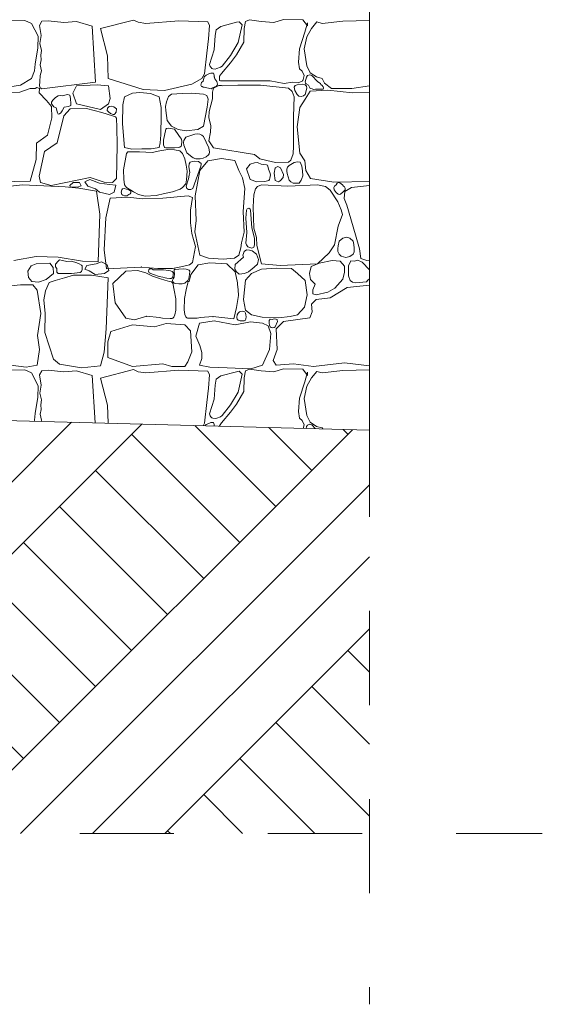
# Model space of a CAD drawing. Header units: millimetres. Extents: x 16408 to 141596, y -21057 to 26364.
# Tile 107 of 115: x 63694 to 65026, y -6969 to -4457. Entities that reach past the tile are written whole.
import ezdxf

# ---------------------------------------------------------------- set-up
doc = ezdxf.new("R2010")
doc.units = ezdxf.units.MM
doc.header["$MEASUREMENT"] = 0
doc.linetypes.add('Przerywana', pattern=[480, 240, -240])
doc.linetypes.add('Wipeout_Contour', pattern=[1000, 0, -1000])
doc.layers.add('0_Nr_pióra__1', color=7, linetype='Continuous', lineweight=13)
doc.layers.add('0_Nr_pióra__103', color=7, linetype='Continuous', lineweight=5)
doc.layers.add('0_Nr_pióra__101', color=7, linetype='Continuous', lineweight=5, true_color=0xb2b2b2)
doc.layers.add('_elementy3d_Nr_pióra__101', color=7, linetype='Continuous', lineweight=5, true_color=0xb2b2b2)
doc.layers.add('_elementy3d', color=7, linetype='Continuous')

# ---------------------------------------------------------------- blocks, each defined once
blk = doc.blocks.new('*X6')
at = {"layer": '_elementy3d_Nr_pióra__101', "color": 253, "linetype": 'Continuous', "lineweight": 5, "true_color": 0xb2b2b2}
for p, q in [((63707.3, -4459), (63617.7, -4461.2)), ((63723.9, -4466.9), (63707.3, -4459)), ((63741, -4499.6), (63723.9, -4466.9)), ((63750.9, -4461.4), (63744.9, -4471.9)), ((63766.5, -4459.9), (63750.9, -4461.4)), ((63806.9, -4464.2), (63766.5, -4459.9)), ((63838.6, -4461.7), (63806.9, -4464.2)), ((63879.1, -4473.8), (63838.6, -4461.7)), ((63900, -4480.1), (63983.9, -4458.2)), ((63983.9, -4458.2), (63996.1, -4463.9)), ((63996.1, -4463.9), (64016.1, -4466.9)), ((64016.1, -4466.9), (64100, -4460.2)), ((64100, -4460.2), (64174.1, -4462.4)), ((64174.1, -4462.4), (64178, -4472.3)), ((64246.7, -4463.9), (64207, -4474.6)), ((64254.1, -4462.9), (64246.7, -4463.9)), ((64251.4, -4515.9), (64261.2, -4470.3)), ((64261.2, -4470.3), (64254.1, -4462.9)), ((64269.5, -4461.7), (64266.8, -4479.8)), ((64279.9, -4457.7), (64269.5, -4461.7)), ((64310.1, -4461.7), (64279.9, -4457.7)), ((64341.8, -4464.7), (64310.1, -4461.7)), ((64366.6, -4457), (64341.8, -4464.7)), ((64415.6, -4457.7), (64366.6, -4457)), ((64427.8, -4473.3), (64415.6, -4457.7)), ((64421.3, -4489.4), (64428, -4465.4)), ((64428, -4465.4), (64427.8, -4473.3)), ((64452, -4463.2), (64437.7, -4479.5)), ((64465.4, -4466.9), (64452, -4463.2)), ((64517.7, -4461.2), (64465.4, -4466.9)), ((64586.2, -4459.5), (64517.7, -4461.2)), ((63744.9, -4471.9), (63748.9, -4498)), ((63887.8, -4616.5), (63879.1, -4473.8)), ((63917.7, -4549.5), (63900, -4480.1)), ((64178, -4472.3), (64175.8, -4505.8)), ((64194.7, -4483), (64192.2, -4498.1)), ((64207, -4474.6), (64194.7, -4483)), ((64266.8, -4479.8), (64265.3, -4514.9)), ((64407.7, -4531.5), (64421.3, -4489.4)), ((64437.7, -4479.5), (64425.8, -4501.1)), ((63740.3, -4529.3), (63741, -4499.6)), ((63748.9, -4498), (63745.6, -4518.5)), ((63745.6, -4518.5), (63749.6, -4536)), ((64175.8, -4505.8), (64170.9, -4542.4)), ((64192.2, -4498.1), (64190.2, -4534)), ((64231.3, -4548.9), (64251.4, -4515.9)), ((64265.3, -4514.9), (64247.2, -4546.6)), ((64425.8, -4501.1), (64419.1, -4532)), ((63733.8, -4570.7), (63740.3, -4529.3)), ((63749.6, -4536), (63747.7, -4548.1)), ((64170.9, -4542.4), (64165.2, -4595.4)), ((64190.2, -4534), (64178.2, -4571.4)), ((64404.7, -4565.5), (64407.7, -4531.5)), ((64419.1, -4532), (64426, -4575.4)), ((63731.8, -4588), (63733.8, -4570.7)), ((63748.8, -4560), (63746.6, -4572.5)), ((63747.7, -4548.1), (63748.8, -4560)), ((63920, -4607.6), (63917.7, -4549.5)), ((64178.2, -4571.4), (64179.5, -4576.7)), ((64231.3, -4567.4), (64208.3, -4594.2)), ((64210.3, -4575.9), (64231.3, -4548.9)), ((64247.2, -4546.6), (64231.3, -4567.4)), ((64407.4, -4582.8), (64404.7, -4565.5)), ((63723.9, -4607.3), (63731.8, -4588)), ((63750, -4587.7), (63746.5, -4600.1)), ((63746.6, -4572.5), (63750, -4587.7)), ((64165.2, -4595.4), (64158.5, -4607.8)), ((64176.4, -4595.8), (64169.3, -4599)), ((64181.7, -4593.6), (64176.4, -4595.8)), ((64179.5, -4576.7), (64181.6, -4578.8)), ((64181.6, -4578.8), (64183.8, -4581.8)), ((64188.2, -4593.7), (64181.7, -4593.6)), ((64183.8, -4581.8), (64186.6, -4582.4)), ((64186.6, -4582.4), (64192.2, -4583.4)), ((64190.3, -4598.6), (64188.2, -4593.7)), ((64192.2, -4583.4), (64196.7, -4582.1)), ((64196.7, -4582.1), (64206.4, -4578.7)), ((64208.3, -4594.2), (64203.9, -4601.7)), ((64206.4, -4578.7), (64210.3, -4575.9)), ((64414.4, -4588.3), (64407.4, -4582.8)), ((64419.6, -4599.6), (64414.4, -4588.3)), ((64426, -4575.4), (64434.4, -4592.7)), ((64434.4, -4592.7), (64450.5, -4603.4)), ((63696.2, -4624.4), (63723.9, -4607.3)), ((63745.5, -4615.2), (63744.9, -4625.8)), ((63746.5, -4600.1), (63745.5, -4615.2)), ((63750.9, -4633.6), (63887.8, -4616.5)), ((64008.9, -4635.5), (63920, -4607.6)), ((64158.5, -4607.8), (64133, -4621.9)), ((64157.5, -4618), (64156.1, -4624.7)), ((64162.2, -4614.2), (64157.5, -4618)), ((64164.7, -4603.4), (64162.2, -4614.2)), ((64169.3, -4599), (64164.7, -4603.4)), ((64190, -4603.4), (64190.3, -4598.6)), ((64191.7, -4608.3), (64190, -4603.4)), ((64196.9, -4615.2), (64191.7, -4608.3)), ((64198.4, -4621.5), (64196.9, -4615.2)), ((64197.3, -4624.3), (64198.4, -4621.5)), ((64203.3, -4608), (64203.2, -4612.9)), ((64203.2, -4612.9), (64205.8, -4613.3)), ((64203.9, -4601.7), (64203.3, -4608)), ((64205.8, -4613.3), (64332.6, -4613)), ((64332.6, -4613), (64368.6, -4620)), ((64368.6, -4620), (64389.9, -4617)), ((64389.9, -4617), (64404, -4618.5)), ((64404, -4618.5), (64415.6, -4613.3)), ((64415.6, -4613.3), (64419.6, -4599.6)), ((64425.4, -4603.9), (64422.2, -4616.2)), ((64422.2, -4616.2), (64422.4, -4619.3)), ((64422.4, -4619.3), (64424.3, -4621)), ((64424.3, -4621), (64430.4, -4624.7)), ((64427.6, -4600.1), (64425.4, -4603.9)), ((64433.6, -4598), (64427.6, -4600.1)), ((64438.9, -4599.6), (64433.6, -4598)), ((64453.4, -4614.9), (64438.9, -4599.6)), ((64450.5, -4603.4), (64465.4, -4607.3)), ((64456.5, -4617.2), (64453.4, -4614.9)), ((64460.8, -4620), (64456.5, -4617.2)), ((64462.3, -4622.7), (64460.8, -4620)), ((64465.4, -4607.3), (64471.1, -4619)), ((64471.1, -4619), (64488.7, -4632.6)), ((63640.7, -4633.1), (63696.2, -4624.4)), ((63694.7, -4642.2), (63642.4, -4644)), ((63720.7, -4633.3), (63694.7, -4642.2)), ((63733.8, -4632.5), (63720.7, -4633.3)), ((63738.2, -4630.2), (63733.8, -4632.5)), ((63744.6, -4632.9), (63738.2, -4630.2)), ((63744.2, -4644), (63744.6, -4632.9)), ((63762.6, -4663.5), (63744.2, -4644)), ((63744.9, -4625.8), (63746.6, -4631.4)), ((63746.6, -4631.4), (63750.9, -4633.6)), ((63838.6, -4625.8), (63830, -4644.8)), ((63830, -4644.8), (63838.6, -4671.9)), ((63892, -4623.8), (63838.6, -4625.8)), ((63920.3, -4625.8), (63892, -4623.8)), ((63924.4, -4658), (63920.3, -4625.8)), ((63982, -4644.8), (63961.7, -4654.4)), ((64000.2, -4642.7), (63982, -4644.8)), ((64028, -4645.5), (64000.2, -4642.7)), ((64063.2, -4638.2), (64008.9, -4635.5)), ((64049.4, -4654.4), (64028, -4645.5)), ((64133, -4621.9), (64063.2, -4638.2)), ((64108.1, -4645.5), (64081.2, -4647.2)), ((64133.4, -4644.6), (64108.1, -4645.5)), ((64162.6, -4647.2), (64133.4, -4644.6)), ((64156.1, -4624.7), (64158, -4627.8)), ((64158, -4627.8), (64159.3, -4628.2)), ((64159.3, -4628.2), (64162, -4629.6)), ((64162, -4629.6), (64164.7, -4629.9)), ((64164.7, -4629.9), (64182.5, -4633.8)), ((64182.5, -4633.8), (64186.4, -4630.9)), ((64185.6, -4642.3), (64185.3, -4659.4)), ((64188.5, -4632.3), (64185.6, -4642.3)), ((64186.4, -4630.9), (64190, -4629.9)), ((64202.1, -4625.5), (64188.5, -4632.3)), ((64190, -4629.9), (64195.5, -4626.9)), ((64195.5, -4626.9), (64197.3, -4624.3)), ((64209, -4625.1), (64202.1, -4625.5)), ((64212.3, -4625.7), (64209, -4625.1)), ((64250.7, -4624.7), (64212.3, -4625.7)), ((64307.9, -4624.4), (64250.7, -4624.7)), ((64379.2, -4632.3), (64307.9, -4624.4)), ((64388.8, -4640.8), (64379.2, -4632.3)), ((64393.8, -4653.8), (64388.8, -4640.8)), ((64396.4, -4625.5), (64393.6, -4629.4)), ((64393.6, -4629.4), (64395.4, -4637.9)), ((64395.4, -4637.9), (64401.5, -4648.2)), ((64401.5, -4623.4), (64396.4, -4625.5)), ((64414.1, -4622.1), (64401.5, -4623.4)), ((64421.6, -4623.4), (64414.1, -4622.1)), ((64425.2, -4626.8), (64421.6, -4623.4)), ((64421.6, -4648.2), (64426.1, -4632.2)), ((64434.4, -4639.3), (64421.6, -4659.8)), ((64426.1, -4632.2), (64425.2, -4626.8)), ((64430.4, -4624.7), (64434.3, -4632.7)), ((64434.3, -4632.7), (64439.9, -4633.8)), ((64479.5, -4636.8), (64434.4, -4639.3)), ((64439.9, -4633.8), (64443.2, -4635.2)), ((64443.2, -4635.2), (64448.1, -4634.9)), ((64448.1, -4634.9), (64467.5, -4634.3)), ((64465.4, -4625.4), (64462.3, -4622.7)), ((64467.7, -4628.6), (64465.4, -4625.4)), ((64467.5, -4634.3), (64469, -4633.2)), ((64468.9, -4631.2), (64467.7, -4628.6)), ((64469, -4633.2), (64468.9, -4631.2)), ((64542.4, -4644), (64479.5, -4636.8)), ((64488.7, -4632.6), (64540.7, -4633.1)), ((64540.7, -4633.1), (64586.2, -4626)), ((64586.2, -4642.5), (64542.4, -4644)), ((63774.9, -4678.7), (63762.6, -4663.5)), ((63778.4, -4662.5), (63774.9, -4667.7)), ((63774.9, -4667.7), (63774.9, -4671.9)), ((63774.9, -4671.9), (63780.8, -4679.5)), ((63785.1, -4655.8), (63778.4, -4662.5)), ((63792.4, -4651.2), (63785.1, -4655.8)), ((63797, -4651.1), (63792.4, -4651.2)), ((63802.7, -4651.7), (63797, -4651.1)), ((63816.1, -4648.2), (63802.7, -4651.7)), ((63821.7, -4650.1), (63816.1, -4648.2)), ((63823.9, -4658.4), (63821.7, -4650.1)), ((63824.8, -4672), (63823.9, -4658.4)), ((63824.6, -4676.1), (63824.8, -4672)), ((63838.6, -4671.9), (63900.5, -4686.5)), ((63900.5, -4686.5), (63920.3, -4671.9)), ((63920.3, -4671.9), (63924.4, -4658)), ((63961.7, -4654.4), (63957.4, -4674.5)), ((64054.6, -4681.1), (64049.4, -4654.4)), ((64068.2, -4666.7), (64066.1, -4678.8)), ((64073.7, -4653.1), (64068.2, -4666.7)), ((64081.2, -4647.2), (64073.7, -4653.1)), ((64171.3, -4650.5), (64162.6, -4647.2)), ((64174.5, -4659.7), (64171.3, -4650.5)), ((64172.1, -4680.3), (64174.5, -4659.7)), ((64185.3, -4659.4), (64177.2, -4691.5)), ((64392.5, -4704.2), (64393.8, -4653.8)), ((64401.5, -4648.2), (64405.5, -4652.8)), ((64405.5, -4652.8), (64412, -4653.5)), ((64421.6, -4659.8), (64408.7, -4681.6)), ((64412, -4653.5), (64418.1, -4651.6)), ((64418.1, -4651.6), (64421.6, -4648.2)), ((63775.9, -4707.6), (63774.9, -4678.7)), ((63780.8, -4679.5), (63786.8, -4682.5)), ((63786.8, -4682.5), (63790.5, -4694.8)), ((63790.5, -4694.8), (63791.9, -4698)), ((63795.8, -4697.6), (63799.3, -4694.9)), ((63799.3, -4694.9), (63802.8, -4689.9)), ((63802.8, -4689.9), (63807.7, -4680.5)), ((63823, -4685.1), (63807.1, -4702.9)), ((63807.7, -4680.5), (63818.3, -4678.7)), ((63818.3, -4678.7), (63824.6, -4676.1)), ((63864.1, -4683.6), (63823, -4685.1)), ((63903.7, -4693.8), (63864.1, -4683.6)), ((63930.5, -4702.9), (63903.7, -4693.8)), ((63917.2, -4688.6), (63918.2, -4682.8)), ((63920.3, -4692.4), (63917.2, -4688.6)), ((63918.2, -4682.8), (63922.6, -4678.7)), ((63925.8, -4697), (63920.3, -4692.4)), ((63922.6, -4678.7), (63928.6, -4678)), ((63932.5, -4699.4), (63925.8, -4697)), ((63928.6, -4678), (63934.2, -4680)), ((63934.2, -4680), (63940.8, -4685.1)), ((63939.7, -4693.6), (63937.1, -4697.3)), ((63940.8, -4685.1), (63939.7, -4693.6)), ((63957.4, -4674.5), (63956.4, -4723)), ((64054.4, -4700.9), (64054.6, -4681.1)), ((64066.1, -4678.8), (64066.3, -4689)), ((64066.3, -4689), (64070.4, -4714.1)), ((64162.6, -4729.2), (64172.1, -4680.3)), ((64177.2, -4691.5), (64176.1, -4707.2)), ((64408.7, -4681.6), (64401.5, -4730.4)), ((63764.8, -4752), (63775.9, -4707.6)), ((63807.1, -4702.9), (63789.8, -4771.8)), ((63791.9, -4698), (63795.8, -4697.6)), ((63938.5, -4705.2), (63930.5, -4702.9)), ((63935.5, -4699.1), (63932.5, -4699.4)), ((63937.1, -4697.3), (63935.5, -4699.1)), ((63941.1, -4708.2), (63938.5, -4705.2)), ((63941.1, -4710.6), (63941.1, -4708.2)), ((63941.4, -4730.9), (63941.1, -4710.6)), ((64053.7, -4751.1), (64054.4, -4700.9)), ((64070.4, -4714.1), (64081.2, -4729.2)), ((64176.1, -4707.2), (64181.6, -4728.2)), ((64391.8, -4779.6), (64392.5, -4704.2)), ((63942.4, -4778.7), (63941.4, -4730.9)), ((63956.4, -4723), (63961.7, -4783.2)), ((64066.3, -4736.4), (64061, -4764.8)), ((64068.2, -4735.1), (64066.3, -4736.4)), ((64073.3, -4733.7), (64068.2, -4735.1)), ((64088.9, -4736.4), (64073.3, -4733.7)), ((64081.2, -4729.2), (64098, -4737.8)), ((64099.5, -4752.4), (64088.9, -4736.4)), ((64098, -4737.8), (64118.5, -4741.1)), ((64118.5, -4741.1), (64148.6, -4737.5)), ((64148.6, -4737.5), (64162.6, -4729.2)), ((64180.7, -4744.6), (64176.4, -4766.1)), ((64181.6, -4728.2), (64180.7, -4744.6)), ((64401.5, -4730.4), (64408.4, -4798)), ((63736.3, -4814.1), (63737.3, -4772.3)), ((63737.3, -4772.3), (63764.8, -4752)), ((63789.8, -4771.8), (63757.6, -4793.3)), ((64049.4, -4783.2), (64052.2, -4771.2)), ((64052.2, -4771.2), (64053.7, -4751.1)), ((64061, -4764.8), (64060.8, -4776.9)), ((64104.1, -4758.9), (64099.5, -4752.4)), ((64106.9, -4762), (64104.1, -4758.9)), ((64107.8, -4768), (64106.9, -4762)), ((64107, -4777.8), (64107.8, -4768)), ((64112.6, -4765.5), (64111.4, -4770.9)), ((64111.4, -4770.9), (64112.3, -4777.6)), ((64117.9, -4757.4), (64112.6, -4765.5)), ((64140.9, -4749), (64117.9, -4757.4)), ((64148.5, -4748.7), (64140.9, -4749)), ((64153.3, -4749.8), (64148.5, -4748.7)), ((64158.4, -4752), (64153.3, -4749.8)), ((64162.5, -4755.4), (64158.4, -4752)), ((64176, -4784), (64162.5, -4755.4)), ((64176.4, -4766.1), (64188.5, -4783.9)), ((63757.6, -4793.3), (63743.5, -4856.5)), ((63940.9, -4862.2), (63942.4, -4778.7)), ((63961.7, -4783.2), (63979.9, -4787.3)), ((63970.2, -4794.7), (63966.4, -4798.9)), ((63979.2, -4794.4), (63970.2, -4794.7)), ((64000, -4794.1), (63979.2, -4794.4)), ((63979.9, -4787.3), (64005.4, -4787)), ((64031.8, -4796.1), (64000, -4794.1)), ((64005.4, -4787), (64029.5, -4786.9)), ((64029.5, -4786.9), (64049.4, -4783.2)), ((64051.8, -4791.7), (64031.8, -4796.1)), ((64072.2, -4788.9), (64051.8, -4791.7)), ((64060.8, -4776.9), (64062.3, -4781.1)), ((64062.3, -4781.1), (64063.3, -4783.5)), ((64063.3, -4783.5), (64066.3, -4784)), ((64066.3, -4784), (64088.9, -4784)), ((64089.2, -4789.2), (64072.2, -4788.9)), ((64088.9, -4784), (64098.2, -4783.2)), ((64102.4, -4792.1), (64089.2, -4789.2)), ((64098.2, -4783.2), (64102.6, -4782.2)), ((64109.6, -4798.9), (64102.4, -4792.1)), ((64102.6, -4782.2), (64105.8, -4779.8)), ((64105.8, -4779.8), (64107, -4777.8)), ((64112.3, -4777.6), (64120.6, -4796.8)), ((64120.6, -4796.8), (64129.5, -4804.4)), ((64177.7, -4794.9), (64176, -4784)), ((64177.1, -4799.6), (64177.7, -4794.9)), ((64188.5, -4783.9), (64292.5, -4801.6)), ((64391.3, -4799.7), (64391.8, -4779.6)), ((63720.7, -4869.6), (63736.3, -4814.1)), ((63966.4, -4798.9), (63959.1, -4840.8)), ((64115.4, -4812.6), (64109.6, -4798.9)), ((64118.8, -4828.6), (64115.4, -4812.6)), ((64129, -4821), (64125.9, -4825.3)), ((64134.3, -4818.8), (64129, -4821)), ((64129.5, -4804.4), (64136.4, -4809.8)), ((64139, -4818.2), (64134.3, -4818.8)), ((64136.4, -4809.8), (64143.2, -4812.3)), ((64149.6, -4819.4), (64139, -4818.2)), ((64143.2, -4812.3), (64147.4, -4812.6)), ((64147.4, -4812.6), (64154.6, -4812.1)), ((64156.4, -4823.8), (64149.6, -4819.4)), ((64173.9, -4817.8), (64153.3, -4842.1)), ((64154.6, -4812.1), (64162.2, -4810.3)), ((64162.2, -4810.3), (64169.4, -4807.2)), ((64169.4, -4807.2), (64175.4, -4802.2)), ((64208.6, -4811.4), (64173.9, -4817.8)), ((64175.4, -4802.2), (64177.1, -4799.6)), ((64242.7, -4816.9), (64208.6, -4811.4)), ((64252.9, -4842.1), (64242.7, -4816.9)), ((64292.4, -4822.4), (64281.9, -4826)), ((64300.4, -4821.8), (64292.4, -4822.4)), ((64292.5, -4801.6), (64306.3, -4812.5)), ((64302.2, -4822.6), (64300.4, -4821.8)), ((64310.1, -4826), (64302.2, -4822.6)), ((64306.3, -4812.5), (64324.1, -4816.7)), ((64324.1, -4816.7), (64346.1, -4821.7)), ((64346.1, -4821.7), (64379.2, -4820.6)), ((64379.2, -4820.6), (64385.3, -4815.5)), ((64393.9, -4821.8), (64381.2, -4829.2)), ((64385.3, -4815.5), (64391.3, -4799.7)), ((64402.7, -4819.8), (64393.9, -4821.8)), ((64408.9, -4820.7), (64402.7, -4819.8)), ((64408.4, -4798), (64421.3, -4817.1)), ((64411.4, -4826.8), (64408.9, -4820.7)), ((64421.3, -4817.1), (64423.8, -4842.1)), ((63959.1, -4840.8), (63959.5, -4864.6)), ((64120.7, -4843.8), (64118.8, -4828.6)), ((64119.1, -4865.9), (64120.7, -4843.8)), ((64125.9, -4825.3), (64125.2, -4833)), ((64125.2, -4833), (64127.5, -4847)), ((64127.5, -4847), (64126.4, -4854.4)), ((64135.5, -4887.9), (64156.3, -4830.9)), ((64153.3, -4842.1), (64141.7, -4906.5)), ((64156.3, -4830.9), (64156.7, -4826.7)), ((64156.7, -4826.7), (64156.4, -4823.8)), ((64262.1, -4860.7), (64252.9, -4842.1)), ((64281.9, -4826), (64272.7, -4837.7)), ((64272.7, -4837.7), (64281.9, -4865.4)), ((64323, -4827.5), (64310.1, -4826)), ((64325.5, -4828.7), (64323, -4827.5)), ((64327.8, -4834.2), (64325.5, -4828.7)), ((64328.7, -4838.9), (64327.8, -4834.2)), ((64331.8, -4847), (64328.7, -4838.9)), ((64333.4, -4853), (64331.8, -4847)), ((64345.8, -4835.4), (64342.6, -4848.6)), ((64351.9, -4832.2), (64345.8, -4835.4)), ((64358.9, -4835.4), (64351.9, -4832.2)), ((64366.8, -4852.3), (64358.9, -4835.4)), ((64375.6, -4838.9), (64374.8, -4844.1)), ((64374.8, -4844.1), (64375.7, -4850)), ((64377.1, -4833.5), (64375.6, -4838.9)), ((64381.2, -4829.2), (64377.1, -4833.5)), ((64413.2, -4831.4), (64411.4, -4826.8)), ((64415.3, -4842.7), (64413.2, -4831.4)), ((64415.9, -4856), (64415.3, -4842.7)), ((64423.8, -4842.1), (64435.4, -4862.4)), ((63594.6, -4871.6), (63720.7, -4869.6)), ((63743.5, -4856.5), (63747.2, -4872.6)), ((63747.2, -4872.6), (63774.4, -4880)), ((63774.4, -4880), (63873.5, -4860.2)), ((63821.7, -4880.2), (63830.8, -4872.9)), ((63830.8, -4872.9), (63846.7, -4872.3)), ((63846.7, -4872.3), (63850.8, -4881.1)), ((63872.6, -4864.9), (63860.5, -4871.1)), ((63860.5, -4871.1), (63867.6, -4882.3)), ((63897.3, -4874.4), (63872.6, -4864.9)), ((63873.5, -4860.2), (63909.2, -4872.1)), ((63909.2, -4872.1), (63930.5, -4872.6)), ((63930.5, -4872.6), (63940.9, -4862.2)), ((63959.5, -4864.6), (63961.5, -4878.5)), ((64117.5, -4876.4), (64119.1, -4865.9)), ((64124.8, -4863), (64118.7, -4881.8)), ((64126.4, -4854.4), (64124.8, -4863)), ((64267.8, -4887.9), (64262.1, -4860.7)), ((64281.9, -4865.4), (64298.7, -4871.1)), ((64298.7, -4871.1), (64319, -4869.9)), ((64319, -4869.9), (64326.2, -4868.6)), ((64326.2, -4868.6), (64329.6, -4867.3)), ((64329.6, -4867.3), (64330.7, -4865.4)), ((64330.7, -4865.4), (64332.1, -4861.4)), ((64332.1, -4861.4), (64333.4, -4853)), ((64342.6, -4848.6), (64345.8, -4867.6)), ((64345.8, -4867.6), (64353.6, -4870.9)), ((64353.6, -4870.9), (64358.9, -4867.6)), ((64358.9, -4867.6), (64365.6, -4860.2)), ((64365.6, -4860.2), (64366.8, -4852.3)), ((64375.7, -4850), (64381.2, -4866.4)), ((64381.2, -4866.4), (64385.8, -4871.4)), ((64385.8, -4871.4), (64391.1, -4874.2)), ((64406.7, -4874.1), (64408.4, -4872.1)), ((64408.4, -4872.1), (64410.2, -4869.7)), ((64410.2, -4869.7), (64411.4, -4866.4)), ((64411.4, -4866.4), (64413.6, -4862.6)), ((64413.6, -4862.6), (64415.9, -4856)), ((64435.4, -4862.4), (64494.6, -4871.6)), ((64494.6, -4871.6), (64586.2, -4870.2)), ((64507.1, -4872.9), (64503.9, -4874.3)), ((64510.2, -4873.6), (64507.1, -4872.9)), ((63700.9, -4878.5), (63639.7, -4885.7)), ((63810.1, -4884), (63700.9, -4878.5)), ((63845, -4887.2), (63810.1, -4884)), ((63823.2, -4883.5), (63821.7, -4880.2)), ((63841.1, -4885), (63823.2, -4883.5)), ((63850.8, -4881.1), (63841.1, -4885)), ((63889.8, -4895.1), (63845, -4887.2)), ((63867.6, -4882.3), (63887.3, -4888.8)), ((63887.3, -4888.8), (63897.6, -4897.6)), ((63898.8, -4953.3), (63889.8, -4895.1)), ((63922.7, -4877.9), (63897.3, -4874.4)), ((63897.6, -4897.6), (63923.5, -4902.9)), ((63939.1, -4879.7), (63922.7, -4877.9)), ((63923.5, -4902.9), (63935.3, -4897.6)), ((63935.3, -4897.6), (63939.1, -4879.7)), ((63954.9, -4891.5), (63953.2, -4897.1)), ((63953.2, -4897.1), (63954.9, -4903.7)), ((63956.6, -4888.5), (63954.9, -4891.5)), ((63960.6, -4887.8), (63956.6, -4888.5)), ((63972.3, -4891.5), (63960.6, -4887.8)), ((63961.5, -4878.5), (63966.4, -4885.4)), ((63966.4, -4885.4), (63984.7, -4896.9)), ((63977.9, -4895.2), (63972.3, -4891.5)), ((63977.6, -4898.8), (63977.9, -4895.2)), ((63984.7, -4896.9), (63997, -4903.7)), ((64062.9, -4900.9), (64083.5, -4896.4)), ((64083.5, -4896.4), (64103, -4890.1)), ((64103, -4890.1), (64109.6, -4885.4)), ((64109.6, -4885.4), (64117.5, -4876.4)), ((64118.7, -4881.8), (64120.1, -4888.2)), ((64120.1, -4888.2), (64124.4, -4890.5)), ((64124.4, -4890.5), (64130.5, -4890.2)), ((64130.5, -4890.2), (64135.5, -4887.9)), ((64264, -4947.1), (64267.8, -4887.9)), ((64295.5, -4888.9), (64291.3, -4903.8)), ((64300.7, -4883), (64295.5, -4888.9)), ((64310.6, -4878.5), (64300.7, -4883)), ((64378, -4882.2), (64310.6, -4878.5)), ((64453.4, -4878.5), (64378, -4882.2)), ((64391.1, -4874.2), (64398.5, -4874.3)), ((64398.5, -4874.3), (64406.7, -4874.1)), ((64474.1, -4883), (64453.4, -4878.5)), ((64485.5, -4891.9), (64474.1, -4883)), ((64505, -4921.9), (64485.5, -4891.9)), ((64497, -4882.2), (64494.9, -4885.5)), ((64494.9, -4885.5), (64496, -4891.7)), ((64496, -4891.7), (64500.6, -4898.3)), ((64500.6, -4878.5), (64497, -4882.2)), ((64503.9, -4874.3), (64500.6, -4878.5)), ((64516.7, -4878.5), (64510.2, -4873.6)), ((64519.4, -4882.4), (64516.7, -4878.5)), ((64516.7, -4898.3), (64523.7, -4891.5)), ((64522.4, -4884), (64519.4, -4882.4)), ((64523.1, -4895.6), (64521.4, -4913.2)), ((64524.3, -4887.2), (64522.4, -4884)), ((64539.7, -4885.7), (64523.1, -4895.6)), ((64523.7, -4891.5), (64524.3, -4887.2)), ((64586.2, -4880.3), (64539.7, -4885.7)), ((63925.1, -4912.9), (63913.4, -4962.7)), ((63969.9, -4910.2), (63925.1, -4912.9)), ((63954.9, -4903.7), (63957.3, -4905.4)), ((63957.3, -4905.4), (63961.3, -4906.3)), ((63961.3, -4906.3), (63967.2, -4906.6)), ((63967.2, -4906.6), (63972.3, -4903.7)), ((64007.2, -4914.4), (63969.9, -4910.2)), ((63972.3, -4903.7), (63976, -4901.5)), ((63976, -4901.5), (63977.6, -4898.8)), ((63997, -4903.7), (64014.1, -4907.6)), ((64058.8, -4912.7), (64007.2, -4914.4)), ((64014.1, -4907.6), (64042, -4906.1)), ((64042, -4906.1), (64062.9, -4900.9)), ((64124, -4907), (64058.8, -4912.7)), ((64134.9, -4911.1), (64124, -4907)), ((64129.8, -4943.2), (64134.9, -4911.1)), ((64141.7, -4906.5), (64144.2, -4969.7)), ((64291.3, -4903.8), (64289.6, -4935)), ((64500.6, -4898.3), (64506.2, -4902.8)), ((64513.7, -4942.2), (64505, -4921.9)), ((64506.2, -4902.8), (64509, -4903.6)), ((64509, -4903.6), (64511.9, -4902.7)), ((64511.9, -4902.7), (64514, -4900.6)), ((64514, -4900.6), (64516.7, -4898.3)), ((64521.4, -4913.2), (64528.4, -4930.8)), ((64129.3, -4975.7), (64129.8, -4943.2)), ((64266, -4999.6), (64264, -4947.1)), ((64272.2, -4943.2), (64270.4, -4963.3)), ((64274.1, -4939.7), (64272.2, -4943.2)), ((64278, -4938.3), (64274.1, -4939.7)), ((64281.8, -4940.8), (64278, -4938.3)), ((64282.9, -4943.2), (64281.8, -4940.8)), ((64286, -4988.6), (64282.9, -4943.2)), ((64289.6, -4935), (64290.8, -4989.2)), ((64517.2, -4954.1), (64513.7, -4942.2)), ((64528.4, -4930.8), (64549.9, -5006.6)), ((63894.1, -5074.9), (63898.8, -4953.3)), ((63913.4, -4962.7), (63909.5, -5044.1)), ((64144.2, -4969.7), (64140.7, -4998.2)), ((64270.4, -4963.3), (64273.1, -4999.9)), ((64505.8, -4984.5), (64517.2, -4954.1)), ((64133.1, -5002.9), (64129.3, -4975.7)), ((64140.7, -4998.2), (64153.3, -5058.1)), ((64292.8, -5014.7), (64286, -4988.6)), ((64290.8, -4989.2), (64297.5, -5013)), ((64496.4, -5032.1), (64505.8, -4984.5)), ((64137.3, -5018.1), (64133.1, -5002.9)), ((64142.6, -5036.1), (64137.3, -5018.1)), ((64259.3, -5026.6), (64266, -4999.6)), ((64273.1, -4999.9), (64271, -5027.5)), ((64292.7, -5032.1), (64292.8, -5014.7)), ((64297.5, -5013), (64298.7, -5033.6)), ((64508.9, -5022.2), (64506.1, -5033.9)), ((64517.6, -5015.1), (64508.9, -5022.2)), ((64527.9, -5012.2), (64517.6, -5015.1)), ((64536.1, -5014.6), (64527.9, -5012.2)), ((64544.1, -5022.2), (64536.1, -5014.6)), ((64546.4, -5030.8), (64544.1, -5022.2)), ((64549.9, -5006.6), (64560.3, -5042.2)), ((63909.5, -5044.1), (63915.5, -5093.1)), ((64134.9, -5076.4), (64142.6, -5036.1)), ((64252.9, -5058.1), (64258.1, -5039.5)), ((64258.1, -5039.5), (64259.3, -5026.6)), ((64266.2, -5048.8), (64264.4, -5054.2)), ((64272.2, -5044.8), (64266.2, -5048.8)), ((64271, -5027.5), (64272.2, -5032.1)), ((64272.2, -5032.1), (64275.9, -5037.2)), ((64279.6, -5045.7), (64272.2, -5044.8)), ((64275.9, -5037.2), (64285.9, -5040.3)), ((64286.6, -5046.8), (64279.6, -5045.7)), ((64285.9, -5040.3), (64291, -5037.7)), ((64297.7, -5055.1), (64286.6, -5046.8)), ((64291, -5037.7), (64292.7, -5032.1)), ((64298.7, -5033.6), (64310.6, -5079.9)), ((64483, -5052.2), (64496.4, -5032.1)), ((64504.9, -5041.2), (64504.8, -5048.6)), ((64504.8, -5048.6), (64508.9, -5055.4)), ((64506.1, -5033.9), (64504.9, -5041.2)), ((64546.7, -5040.2), (64546.4, -5030.8)), ((64546.7, -5049.2), (64546.7, -5040.2)), ((64560.3, -5042.2), (64563.7, -5066.8)), ((63679.3, -5072), (63735.8, -5061.6)), ((63735.8, -5061.6), (63792, -5063.5)), ((63792, -5073.7), (63785.1, -5080.9)), ((63792, -5063.5), (63854.2, -5073)), ((63795.6, -5070.3), (63792, -5073.7)), ((63803.4, -5072.1), (63795.6, -5070.3)), ((63814.1, -5073.9), (63803.4, -5072.1)), ((63826.2, -5073.7), (63814.1, -5073.9)), ((63839.9, -5077.3), (63826.2, -5073.7)), ((63854.2, -5073), (63894.1, -5074.9)), ((64153.3, -5058.1), (64175.6, -5065.8)), ((64175.6, -5065.8), (64213.3, -5068)), ((64213.3, -5068), (64242, -5065.8)), ((64242, -5065.8), (64252.9, -5058.1)), ((64264.4, -5063.3), (64243.6, -5081.8)), ((64264.4, -5054.2), (64263, -5058.4)), ((64263, -5058.4), (64264.4, -5063.3)), ((64303, -5069.1), (64297.7, -5055.1)), ((64300.2, -5081.2), (64303, -5069.1)), ((64453.4, -5079.9), (64483, -5052.2)), ((64490.4, -5071.7), (64457.5, -5078.7)), ((64511.5, -5073.5), (64490.4, -5071.7)), ((64508.9, -5055.4), (64514.1, -5061)), ((64522.6, -5086.3), (64511.5, -5073.5)), ((64514.1, -5061), (64525.2, -5063.8)), ((64525.2, -5063.8), (64535.9, -5061.7)), ((64538.2, -5072.7), (64532.7, -5085.1)), ((64535.9, -5061.7), (64544.1, -5055.4)), ((64547.9, -5073), (64538.2, -5072.7)), ((64544.1, -5055.4), (64546.7, -5049.2)), ((64556.6, -5070.8), (64547.9, -5073)), ((64567, -5075.9), (64556.6, -5070.8)), ((64563.7, -5066.8), (64579.3, -5072)), ((64579.3, -5072), (64586.2, -5070.7)), ((63723.4, -5085.6), (63715.1, -5099)), ((63715.1, -5099), (63716.7, -5115.1)), ((63736.3, -5080.1), (63723.4, -5085.6)), ((63771, -5078.7), (63736.3, -5080.1)), ((63779.1, -5089.3), (63771, -5078.7)), ((63780.5, -5104.9), (63779.1, -5089.3)), ((63785.1, -5080.9), (63785.7, -5088)), ((63785.7, -5088), (63788.6, -5092.1)), ((63788.6, -5092.1), (63788.5, -5096.5)), ((63788.5, -5096.5), (63789, -5101.6)), ((63845.8, -5080.6), (63839.9, -5077.3)), ((63851.4, -5083.3), (63845.8, -5080.6)), ((63853.5, -5085.6), (63851.4, -5083.3)), ((63851.9, -5099.6), (63853, -5094.7)), ((63853, -5094.7), (63853.5, -5090.8)), ((63853.5, -5090.8), (63853.5, -5085.6)), ((63860.6, -5094), (63865.3, -5084.2)), ((63871, -5098.3), (63860.6, -5094)), ((63865.3, -5084.2), (63889.5, -5080.6)), ((63886.2, -5107.7), (63871, -5098.3)), ((63889.5, -5080.6), (63902.5, -5075.2)), ((63902.5, -5075.2), (63916.9, -5082.4)), ((63921.6, -5097.2), (63910.4, -5104.8)), ((63915.5, -5093.1), (64004.2, -5088.6)), ((63916.9, -5082.4), (63921.6, -5097.2)), ((63964.9, -5098.6), (63931.6, -5130.3)), ((63994.1, -5097), (63964.9, -5098.6)), ((64015.9, -5102.9), (63994.1, -5097)), ((64004.2, -5088.6), (64046.4, -5091.8)), ((64023.2, -5095.1), (64022.6, -5099.1)), ((64022.6, -5099.1), (64024.3, -5102.9)), ((64025, -5093.1), (64023.2, -5095.1)), ((64028.6, -5092.8), (64025, -5093.1)), ((64031.2, -5093.3), (64028.6, -5092.8)), ((64033.1, -5094.2), (64031.2, -5093.3)), ((64034.2, -5095.4), (64033.1, -5094.2)), ((64040.6, -5095.9), (64034.2, -5095.4)), ((64060.5, -5095.8), (64040.6, -5095.9)), ((64046.4, -5091.8), (64084.1, -5091.8)), ((64073.3, -5097), (64060.5, -5095.8)), ((64078.3, -5097.8), (64073.3, -5097)), ((64082.9, -5100), (64078.3, -5097.8)), ((64084.1, -5091.8), (64109.1, -5086.8)), ((64088, -5095.8), (64087.8, -5099.6)), ((64089.8, -5094), (64088, -5095.8)), ((64092.1, -5094.3), (64089.8, -5094)), ((64100, -5093.7), (64092.1, -5094.3)), ((64111.2, -5093.2), (64100, -5093.7)), ((64109.1, -5086.8), (64127.3, -5082.4)), ((64118.5, -5093.9), (64111.2, -5093.2)), ((64124, -5095.8), (64118.5, -5093.9)), ((64126.4, -5096.2), (64124, -5095.8)), ((64127.6, -5098.8), (64126.4, -5096.2)), ((64127.2, -5107.8), (64127.6, -5098.8)), ((64127.3, -5082.4), (64134.9, -5076.4)), ((64130.2, -5107.3), (64149.1, -5082.6)), ((64149.1, -5082.6), (64179.1, -5077.9)), ((64179.1, -5077.9), (64222.2, -5079.9)), ((64222.2, -5079.9), (64243.2, -5100.9)), ((64243.6, -5081.8), (64243, -5093.9)), ((64243, -5093.9), (64247.3, -5100.5)), ((64277.6, -5100.3), (64292.2, -5089)), ((64310.6, -5093.5), (64285.3, -5105.2)), ((64292.2, -5089), (64300.2, -5081.2)), ((64310.6, -5079.9), (64357.9, -5084.8)), ((64348.2, -5091.5), (64310.6, -5093.5)), ((64386.9, -5091.8), (64348.2, -5091.5)), ((64357.9, -5084.8), (64453.4, -5079.9)), ((64402.2, -5105.2), (64386.9, -5091.8)), ((64436.9, -5086.8), (64433.2, -5104.8)), ((64457.5, -5078.7), (64436.9, -5086.8)), ((64522.4, -5101.2), (64522.6, -5086.3)), ((64532.7, -5085.1), (64532.3, -5110.6)), ((64586.2, -5095.2), (64567, -5075.9)), ((63716.7, -5115.1), (63724.7, -5125.2)), ((63741.7, -5127), (63761.3, -5120.3)), ((63761.3, -5120.3), (63780.5, -5104.9)), ((63784.6, -5123), (63769.2, -5127.6)), ((63808.6, -5116.1), (63784.6, -5123)), ((63789, -5101.6), (63792, -5104.9)), ((63792, -5104.9), (63826.2, -5104.9)), ((63831.4, -5109.1), (63808.6, -5116.1)), ((63826.2, -5104.9), (63848, -5102.2)), ((63854.4, -5109.1), (63831.4, -5109.1)), ((63848, -5102.2), (63851.9, -5099.6)), ((63877.5, -5109.1), (63854.4, -5109.1)), ((63920.1, -5116.2), (63877.5, -5109.1)), ((63910.4, -5104.8), (63886.2, -5107.7)), ((63914.4, -5245.8), (63920.1, -5116.2)), ((64033, -5111.7), (64015.9, -5102.9)), ((64024.3, -5102.9), (64035, -5107.4)), ((64053, -5118.5), (64033, -5111.7)), ((64035, -5107.4), (64050.1, -5112.2)), ((64050.1, -5112.2), (64059.1, -5114.6)), ((64064, -5121.9), (64053, -5118.5)), ((64059.1, -5114.6), (64064.8, -5115.6)), ((64075.9, -5125), (64064, -5121.9)), ((64064.8, -5115.6), (64069.4, -5117.1)), ((64069.4, -5117.1), (64076.9, -5117.8)), ((64076.9, -5117.8), (64080.3, -5117.5)), ((64080.3, -5117.5), (64082.9, -5116.3)), ((64084.8, -5101.7), (64082.9, -5100)), ((64082.9, -5116.3), (64084.2, -5114.7)), ((64085.4, -5118.1), (64083.8, -5122)), ((64083.8, -5122), (64084.6, -5126.3)), ((64084.2, -5114.7), (64084.7, -5112.4)), ((64084.7, -5112.4), (64085.4, -5109)), ((64085.9, -5103.9), (64084.8, -5101.7)), ((64085.4, -5109), (64085.6, -5106.4)), ((64088.3, -5114.6), (64085.4, -5118.1)), ((64085.6, -5106.4), (64085.9, -5103.9)), ((64087.8, -5099.6), (64088.9, -5105.7)), ((64088.9, -5105.7), (64088.3, -5114.6)), ((64114.8, -5129.3), (64123.2, -5122.7)), ((64123.2, -5122.7), (64125.6, -5117.8)), ((64125.6, -5117.8), (64127.2, -5107.8)), ((64126.4, -5125.2), (64130.2, -5107.3)), ((64243.2, -5100.9), (64249.6, -5128.3)), ((64247.3, -5100.5), (64253.3, -5106.2)), ((64253.3, -5106.2), (64267, -5105.2)), ((64270.2, -5122.2), (64264.3, -5171.5)), ((64267, -5105.2), (64277.6, -5100.3)), ((64285.3, -5105.2), (64270.2, -5122.2)), ((64421.6, -5122.5), (64402.2, -5105.2)), ((64426.8, -5159.4), (64421.6, -5122.5)), ((64433.2, -5104.8), (64435.2, -5119.8)), ((64435.2, -5119.8), (64447.6, -5131.9)), ((64497.6, -5142.3), (64518.1, -5119.6)), ((64518.1, -5119.6), (64522.4, -5101.2)), ((64532.3, -5110.6), (64536.8, -5123.1)), ((64536.8, -5123.1), (64542.5, -5127.3)), ((64578.1, -5126), (64581.9, -5121.8)), ((64581.8, -5122), (64586, -5118.3)), ((64586, -5118.3), (64586.2, -5118.1)), ((63696.4, -5133.4), (63629.1, -5140.8)), ((63727.4, -5133.9), (63696.4, -5133.4)), ((63724.7, -5125.2), (63741.7, -5127)), ((63738.8, -5147.7), (63727.4, -5133.9)), ((63748.4, -5206.7), (63738.8, -5147.7)), ((63760.2, -5149.1), (63755.6, -5171.7)), ((63769.2, -5127.6), (63760.2, -5149.1)), ((63931.6, -5130.3), (63937.5, -5179.3)), ((64080.9, -5126), (64075.9, -5125)), ((64084.9, -5129.3), (64080.9, -5126)), ((64084.6, -5126.3), (64088, -5129.3)), ((64088, -5147.7), (64084.9, -5129.3)), ((64088, -5129.3), (64092.4, -5130.6)), ((64092, -5169.8), (64088, -5147.7)), ((64092.4, -5130.6), (64099.5, -5131.3)), ((64099.5, -5131.3), (64108.7, -5131.1)), ((64108.7, -5131.1), (64114.8, -5129.3)), ((64114.2, -5168.6), (64118.8, -5146.6)), ((64118.8, -5146.6), (64122.4, -5128.3)), ((64122.4, -5128.3), (64123.4, -5125.5)), ((64123.4, -5125.5), (64126.4, -5125.2)), ((64249.6, -5128.3), (64249.1, -5132.1)), ((64249.1, -5132.1), (64251.5, -5146.2)), ((64251.5, -5146.2), (64251.6, -5161)), ((64447.6, -5131.9), (64441.4, -5146.5)), ((64441.4, -5146.5), (64441.6, -5156.9)), ((64479.8, -5152.5), (64497.6, -5142.3)), ((64529.1, -5140.8), (64485.7, -5167.1)), ((64586.2, -5134.5), (64529.1, -5140.8)), ((64542.5, -5127.3), (64550.4, -5128.7)), ((64550.4, -5128.7), (64578.1, -5126)), ((63755.6, -5171.7), (63759.5, -5206.5)), ((64092, -5198.6), (64092, -5169.8)), ((64113.4, -5197.5), (64114.2, -5168.6)), ((64251.6, -5161), (64247.1, -5191.9)), ((64264.3, -5171.5), (64269.5, -5198)), ((64420.1, -5190.9), (64426.8, -5159.4)), ((64449.6, -5171.3), (64437.9, -5183.2)), ((64441.6, -5156.9), (64449.6, -5159.2)), ((64449.6, -5159.2), (64479.8, -5152.5)), ((64485.7, -5167.1), (64449.6, -5171.3)), ((63937.5, -5179.3), (63964.9, -5218.6)), ((64089.9, -5210.3), (64092, -5198.6)), ((64115.2, -5209.2), (64113.4, -5197.5)), ((64247.1, -5191.9), (64239.9, -5220.9)), ((64269.5, -5198), (64285.3, -5210.2)), ((64402.2, -5210.2), (64420.1, -5190.9)), ((64437.9, -5183.2), (64439.6, -5202.5)), ((63739.8, -5263.2), (63748.4, -5206.7)), ((63759.5, -5206.5), (63758.6, -5255)), ((63964.9, -5218.6), (63987.1, -5222.8)), ((63987.1, -5222.8), (64018, -5214)), ((64018, -5214), (64049.9, -5217.5)), ((64049.9, -5217.5), (64057.9, -5219)), ((64057.9, -5219), (64077.8, -5219.3)), ((64077.8, -5219.3), (64082.9, -5219.9)), ((64082.9, -5219.9), (64084.9, -5218.6)), ((64084.9, -5218.6), (64087.5, -5216.6)), ((64087.5, -5216.6), (64089.9, -5210.3)), ((64117.4, -5215.5), (64115.2, -5209.2)), ((64119.9, -5217.6), (64117.4, -5215.5)), ((64121.9, -5219), (64119.9, -5217.6)), ((64127, -5218.5), (64121.9, -5219)), ((64146.9, -5218.7), (64127, -5218.5)), ((64154.9, -5217.5), (64146.9, -5218.7)), ((64186.9, -5214.8), (64154.9, -5217.5)), ((64239.9, -5220.9), (64186.9, -5214.8)), ((64248.6, -5210.3), (64248.1, -5216.7)), ((64248.1, -5216.7), (64249, -5221.6)), ((64250.9, -5206.2), (64248.6, -5210.3)), ((64249, -5221.6), (64250.9, -5223.8)), ((64254.8, -5202.6), (64250.9, -5206.2)), ((64250.9, -5223.8), (64256.2, -5225.6)), ((64261.5, -5201.1), (64254.8, -5202.6)), ((64268.2, -5202.7), (64261.5, -5201.1)), ((64266.6, -5225.3), (64269.5, -5223.8)), ((64269.5, -5206.2), (64268.2, -5202.7)), ((64271, -5210), (64269.5, -5206.2)), ((64269.5, -5223.8), (64270.5, -5220.5)), ((64270.5, -5220.5), (64271.2, -5215.3)), ((64271.2, -5215.3), (64271, -5210)), ((64285.3, -5210.2), (64312.3, -5216.6)), ((64312.3, -5216.6), (64354.2, -5217.9)), ((64332.5, -5221.6), (64330.1, -5225)), ((64337.8, -5222), (64332.5, -5221.6)), ((64342.9, -5220.9), (64337.8, -5222)), ((64347, -5221.1), (64342.9, -5220.9)), ((64348.3, -5221.6), (64347, -5221.1)), ((64350.3, -5221.9), (64348.3, -5221.6)), ((64350.9, -5224.3), (64350.3, -5221.9)), ((64351, -5227.7), (64350.9, -5224.3)), ((64354.2, -5217.9), (64383.7, -5214.4)), ((64433.9, -5218.1), (64367.1, -5227.3)), ((64383.7, -5214.4), (64402.2, -5210.2)), ((64439.6, -5202.5), (64433.9, -5218.1)), ((63909.7, -5305.9), (63914.4, -5245.8)), ((63982.1, -5236.2), (63926.6, -5252.8)), ((64038.2, -5240.9), (63982.1, -5236.2)), ((64067.6, -5232.7), (64038.2, -5240.9)), ((64115.2, -5236.2), (64067.6, -5232.7)), ((64130, -5251), (64115.2, -5236.2)), ((64143.4, -5264.4), (64152.6, -5231.7)), ((64152.6, -5231.7), (64190, -5225.8)), ((64190, -5225.8), (64243.5, -5236.2)), ((64243.5, -5236.2), (64282.9, -5228)), ((64256.2, -5225.6), (64262.5, -5225.7)), ((64262.5, -5225.7), (64266.6, -5225.3)), ((64282.9, -5228), (64313.3, -5231.7)), ((64313.3, -5231.7), (64327.9, -5238.4)), ((64327.9, -5238.4), (64334.4, -5257.5)), ((64330.1, -5225), (64330.4, -5231.7)), ((64330.4, -5231.7), (64330.9, -5236.9)), ((64330.9, -5236.9), (64332.5, -5240.6)), ((64332.5, -5240.6), (64335.1, -5242.5)), ((64335.1, -5242.5), (64339.2, -5243.4)), ((64339.2, -5243.4), (64343, -5242.8)), ((64343, -5242.8), (64345.2, -5240.6)), ((64345.2, -5240.6), (64351, -5227.7)), ((64367.1, -5227.3), (64348.2, -5245.6)), ((64348.2, -5245.6), (64350.5, -5298.6)), ((63745, -5298.6), (63739.8, -5263.2)), ((63758.6, -5255), (63780.1, -5323.6)), ((63926.6, -5252.8), (63919.1, -5279.2)), ((64133.3, -5304.3), (64130, -5251)), ((64153.3, -5288.4), (64143.4, -5264.4)), ((64334.4, -5257.5), (64331.2, -5299.1)), ((63738.8, -5338.5), (63745, -5298.6)), ((63919.1, -5279.2), (63918.6, -5319.5)), ((64158.5, -5306), (64153.3, -5288.4)), ((64331.2, -5299.1), (64313.3, -5338.5)), ((64350.5, -5298.6), (64340.6, -5326.8)), ((63780.1, -5323.6), (63795.5, -5336.5)), ((63900.3, -5340), (63909.7, -5305.9)), ((63918.6, -5319.5), (63982.1, -5341.7)), ((64123.1, -5329.8), (64133.3, -5304.3)), ((64152.6, -5338.5), (64158.8, -5321.4)), ((64158.8, -5321.4), (64158.5, -5306)), ((63621.9, -5332.8), (63710.5, -5343.4)), ((63710.5, -5343.4), (63738.8, -5338.5)), ((63795.5, -5336.5), (63851.5, -5345.9)), ((63851.5, -5345.9), (63900.3, -5340)), ((63900, -5371.5), (63983.9, -5349.6)), ((63982.1, -5341.7), (64059.2, -5335)), ((63983.9, -5349.6), (63996.1, -5355.3)), ((64059.2, -5335), (64082.2, -5342.4)), ((64082.2, -5342.4), (64115.2, -5341.7)), ((64115.2, -5341.7), (64123.1, -5329.8)), ((64179.1, -5344.2), (64152.6, -5338.5)), ((64223.4, -5345.9), (64179.1, -5344.2)), ((64283.4, -5348.4), (64223.4, -5345.9)), ((64279.9, -5349.1), (64269.5, -5353.1)), ((64310.1, -5353.1), (64279.9, -5349.1)), ((64313.3, -5338.5), (64283.4, -5348.4)), ((64340.6, -5326.8), (64348.2, -5338.5)), ((64366.6, -5348.4), (64341.8, -5356.1)), ((64348.2, -5338.5), (64392.6, -5335.3)), ((64415.6, -5349.1), (64366.6, -5348.4)), ((64392.6, -5335.3), (64443.6, -5341.7)), ((64427.8, -5364.7), (64415.6, -5349.1)), ((64443.6, -5341.7), (64521.9, -5332.8)), ((64521.9, -5332.8), (64586.2, -5340.5)), ((63707.3, -5350.4), (63617.7, -5352.6)), ((63723.9, -5358.3), (63707.3, -5350.4)), ((63741, -5391), (63723.9, -5358.3)), ((63750.9, -5352.8), (63744.9, -5363.3)), ((63744.9, -5363.3), (63748.9, -5389.4)), ((63766.5, -5351.3), (63750.9, -5352.8)), ((63806.9, -5355.6), (63766.5, -5351.3)), ((63838.6, -5353.1), (63806.9, -5355.6)), ((63879.1, -5365.2), (63838.6, -5353.1)), ((63886.5, -5486.2), (63879.1, -5365.2)), ((63917.7, -5440.9), (63900, -5371.5)), ((63996.1, -5355.3), (64016.1, -5358.3)), ((64016.1, -5358.3), (64100, -5351.6)), ((64100, -5351.6), (64174.1, -5353.8)), ((64174.1, -5353.8), (64178, -5363.7)), ((64178, -5363.7), (64175.8, -5397.2)), ((64194.7, -5374.4), (64192.2, -5389.5)), ((64207, -5366), (64194.7, -5374.4)), ((64246.7, -5355.3), (64207, -5366)), ((64254.1, -5354.3), (64246.7, -5355.3)), ((64251.4, -5407.3), (64261.2, -5361.7)), ((64261.2, -5361.7), (64254.1, -5354.3)), ((64266.8, -5371.2), (64265.3, -5406.3)), ((64269.5, -5353.1), (64266.8, -5371.2)), ((64341.8, -5356.1), (64310.1, -5353.1)), ((64421.3, -5380.8), (64428, -5356.8)), ((64437.7, -5370.9), (64425.8, -5392.5)), ((64428, -5356.8), (64427.8, -5364.7)), ((64452, -5354.6), (64437.7, -5370.9)), ((64465.4, -5358.3), (64452, -5354.6)), ((64517.7, -5352.6), (64465.4, -5358.3)), ((64586.2, -5350.9), (64517.7, -5352.6)), ((63740.3, -5420.7), (63741, -5391)), ((63748.9, -5389.4), (63745.6, -5409.9)), ((64175.8, -5397.2), (64170.9, -5433.8)), ((64192.2, -5389.5), (64190.2, -5425.4)), ((64407.7, -5422.9), (64421.3, -5380.8)), ((64425.8, -5392.5), (64419.1, -5423.4)), ((63733.8, -5462.1), (63740.3, -5420.7)), ((63745.6, -5409.9), (63749.6, -5427.4)), ((64190.2, -5425.4), (64178.2, -5462.8)), ((64231.3, -5440.3), (64251.4, -5407.3)), ((64265.3, -5406.3), (64247.2, -5438)), ((64404.7, -5456.9), (64407.7, -5422.9)), ((64419.1, -5423.4), (64426, -5466.8)), ((63749.6, -5427.4), (63747.7, -5439.5)), ((63747.7, -5439.5), (63748.8, -5451.4)), ((63919.5, -5487), (63917.7, -5440.9)), ((64170.9, -5433.8), (64165.2, -5486.8)), ((64210.3, -5467.3), (64231.3, -5440.3)), ((64247.2, -5438), (64231.3, -5458.8)), ((63731.8, -5479.4), (63733.8, -5462.1)), ((63748.8, -5451.4), (63746.6, -5463.9)), ((63746.6, -5463.9), (63750, -5479.1)), ((64178.2, -5462.8), (64179.5, -5468.1)), ((64179.5, -5468.1), (64181.6, -5470.2)), ((64181.6, -5470.2), (64183.8, -5473.2)), ((64183.8, -5473.2), (64186.6, -5473.8)), ((64186.6, -5473.8), (64192.2, -5474.8)), ((64192.2, -5474.8), (64196.7, -5473.5)), ((64196.7, -5473.5), (64206.4, -5470.1)), ((64206.4, -5470.1), (64210.3, -5467.3)), ((64231.3, -5458.8), (64208.3, -5485.6)), ((64407.4, -5474.2), (64404.7, -5456.9)), ((64414.4, -5479.6), (64407.4, -5474.2)), ((64426, -5466.8), (64434.4, -5484.1)), ((63730.7, -5482.1), (63731.8, -5479.4)), ((63750, -5479.1), (63749, -5482.6)), ((64165.2, -5486.8), (64161.7, -5493.3)), ((64169.3, -5490.4), (64166.1, -5493.5)), ((64176.4, -5487.2), (64169.3, -5490.4)), ((64181.7, -5485), (64176.4, -5487.2)), ((64188.2, -5485.1), (64181.7, -5485)), ((64190.3, -5490), (64188.2, -5485.1)), ((64190, -5494.1), (64190.3, -5490)), ((64203.9, -5493.1), (64203.7, -5494.4)), ((64208.3, -5485.6), (64203.9, -5493.1)), ((64419.6, -5491), (64414.4, -5479.6)), ((64417, -5500), (64419.6, -5491)), ((64425.4, -5495.3), (64424.1, -5500.2)), ((64427.6, -5491.5), (64425.4, -5495.3)), ((64433.6, -5489.4), (64427.6, -5491.5)), ((64438.9, -5491), (64433.6, -5489.4)), ((64434.4, -5484.1), (64450.5, -5494.8)), ((64448.2, -5500.8), (64438.9, -5491)), ((64450.5, -5494.8), (64465.4, -5498.7)), ((64465.4, -5498.7), (64466.7, -5501.3))]:
    blk.add_line(p, q, dxfattribs=at)
for p in [(64190, -4603.4), (64415.6, -4613.3), (63938.5, -4705.2), (64345.8, -4835.4), (64358.9, -4867.6), (64516.7, -4898.3), (64004.2, -5088.6), (64018, -5214), (64084.9, -5218.6), (64084.9, -5218.6), (64119.9, -5217.6), (64119.9, -5217.6), (64186.9, -5214.8)]:
    blk.add_point(p, dxfattribs=at)
blk = doc.blocks.new('Wypełnienie_3_1', base_point=(0, 0))
at = {"color": 254, "linetype": 'Wipeout_Contour', "lineweight": 0, "ltscale": 312903.522761}
blk.add_wipeout([(63218.7, -5468.7), (64586.2, -5504.4), (64586.2, -2730), (59840.5, -2730), (59840.5, -5380)], dxfattribs=at).dxf.layer = '_elementy3d'
at = {"layer": '_elementy3d_Nr_pióra__101', "color": 253, "linetype": 'Continuous', "lineweight": 5, "true_color": 0xb2b2b2, "flags": 128}
blk.add_lwpolyline([(63218.7, -5468.7), (64586.2, -5504.4), (64586.2, -2730), (59840.5, -2730), (59840.5, -5380)], close=True, dxfattribs=at)
at = {"layer": '_elementy3d_Nr_pióra__101', "color": 253, "linetype": 'Continuous', "lineweight": 5, "true_color": 0xb2b2b2}
blk.add_blockref('*X6', (0, 0), dxfattribs=at)

msp = doc.modelspace()

# ---------------------------------------------------------------- block references
at = {"layer": '_elementy3d_Nr_pióra__101', "color": 253, "linetype": 'Continuous', "lineweight": 5, "true_color": 0xb2b2b2}
msp.add_blockref('Wypełnienie_3_1', (0, 0), dxfattribs=at)

# ---------------------------------------------------------------- next in the draw order: wipeouts: each hides what was drawn before it
at = {"color": 254, "linetype": 'Wipeout_Contour', "lineweight": 0, "ltscale": 378728.535652}
msp.add_wipeout([(59840.5, -6533.6), (64586.2, -6533.6), (64586.2, -5565.7), (64586.2, -5504.4), (63654.2, -5480), (59840.5, -5380)], dxfattribs=at)

# ---------------------------------------------------------------- next in the draw order: hatches: boundary and pattern name
at = {"layer": '0_Nr_pióra__101', "linetype": 'Continuous', "lineweight": 5, "true_color": 0xb2b2b2}
h = msp.add_hatch(dxfattribs=at)
h.set_pattern_fill('Grunt_0001', color=253, style=0, pattern_type=2)
h.set_pattern_definition([(45, (0, 0), (-275.7716, 275.7716), []), (45, (-91.9, 91.9), (-551.543, 551.543), []), (45, (-183.85, 183.85), (-551.543, 551.543), []), (135, (-275.77, 275.77), (91.92388, 91.92388), [390, -390])])
h.paths.add_polyline_path([(59840.5, -6533.6), (64586.2, -6533.6), (64586.2, -5565.7), (64586.2, -5504.4), (63654.2, -5480), (59840.5, -5380)])

# ---------------------------------------------------------------- next in the draw order: linework, layer by layer
at = {"layer": '0_Nr_pióra__1', "color": 7, "linetype": 'Continuous', "lineweight": 13}
msp.add_line((63654.2, -5480), (64586.2, -5504.4), dxfattribs=at)
at = {"layer": '0_Nr_pióra__103', "color": 7, "linetype": 'Przerywana', "lineweight": 5}
for p, q in [((64586.2, 3154.3), (64586.2, -6969.2)), ((56647.1, -6533.6), (65026.5, -6533.6))]:
    msp.add_line(p, q, dxfattribs=at)

doc.saveas('drawing.dxf')
